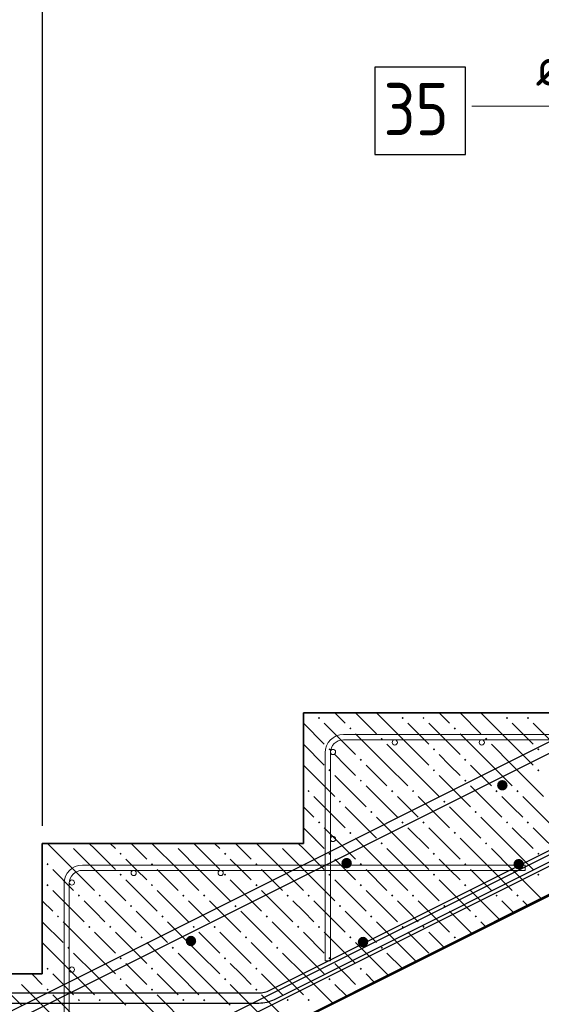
# Model space of a CAD drawing. Header units: millimetres. Extents: x 0 to 21000, y -5 to 14850.
# Tile 8 of 24: x 6333 to 7831, y 8484 to 11311. Entities that reach past the tile are written whole.
import ezdxf

# ---------------------------------------------------------------- set-up
doc = ezdxf.new("R2010")
doc.units = ezdxf.units.MM
doc.layers.add('ЖБ Лестница', color=7, linetype='Continuous', lineweight=25, true_color=0xe0e0ff)
for name, color, linetype, lineweight in [('Лестница', 7, 'Continuous', 25), ('Обрамление П-обр. равн.', 7, 'Continuous', 25), ('Обрамление проемов стержнями', 7, 'Continuous', 25), ('Позиционная метка линия выноска', 7, 'Continuous', 13), ('Размерная линия_ общее', 7, 'Continuous', 13), ('Фоновоя арматура Х1', 7, 'Continuous', 25)]:
    doc.layers.add(name, color=color, linetype=linetype, lineweight=lineweight)
doc.styles.add('ISOCPEUR', font='txt')

msp = doc.modelspace()

# ---------------------------------------------------------------- hatches: boundary and pattern name
at = {"layer": 'ЖБ Лестница', "linetype": 'Continuous', "lineweight": 18, "transparency": 33554687}
for points in [[(7189.7, 9305.9), (7192.9, 9309.2), (7196.2, 9305.9), (7192.9, 9302.7)], [(7429.7, 9305.9), (7432.9, 9309.2), (7436.2, 9305.9), (7432.9, 9302.7)], [(7489.7, 9305.9), (7492.9, 9309.2), (7496.2, 9305.9), (7492.9, 9302.7)], [(7729.7, 9305.9), (7732.9, 9309.2), (7736.2, 9305.9), (7732.9, 9302.7)], [(7789.7, 9305.9), (7792.9, 9309.2), (7796.2, 9305.9), (7792.9, 9302.7)], [(7279.7, 9275.9), (7282.9, 9279.2), (7286.2, 9275.9), (7282.9, 9272.7)], [(7579.7, 9275.9), (7582.9, 9279.2), (7586.2, 9275.9), (7582.9, 9272.7)], [(7369.7, 9245.9), (7372.9, 9249.2), (7376.2, 9245.9), (7372.9, 9242.7)], [(7669.7, 9245.9), (7672.9, 9249.2), (7676.2, 9245.9), (7672.9, 9242.7)], [(7219.7, 9215.9), (7222.9, 9219.2), (7226.2, 9215.9), (7222.9, 9212.7)], [(7519.7, 9215.9), (7522.9, 9219.2), (7526.2, 9215.9), (7522.9, 9212.7)], [(7819.7, 9215.9), (7822.9, 9219.2), (7826.2, 9215.9), (7822.9, 9212.7)], [(7309.7, 9185.9), (7312.9, 9189.2), (7316.2, 9185.9), (7312.9, 9182.7)], [(7609.7, 9185.9), (7612.9, 9189.2), (7616.2, 9185.9), (7612.9, 9182.7)], [(7219.7, 9155.9), (7222.9, 9159.2), (7226.2, 9155.9), (7222.9, 9152.7)], [(7519.7, 9155.9), (7522.9, 9159.2), (7526.2, 9155.9), (7522.9, 9152.7)], [(7819.7, 9155.9), (7822.9, 9159.2), (7826.2, 9155.9), (7822.9, 9152.7)], [(7309.7, 9125.9), (7312.9, 9129.2), (7316.2, 9125.9), (7312.9, 9122.7)], [(7609.7, 9125.9), (7612.9, 9129.2), (7616.2, 9125.9), (7612.9, 9122.7)], [(7159.7, 9095.9), (7162.9, 9099.2), (7166.2, 9095.9), (7162.9, 9092.7)], [(7399.7, 9095.9), (7402.9, 9099.2), (7406.2, 9095.9), (7402.9, 9092.7)], [(7459.7, 9095.9), (7462.9, 9099.2), (7466.2, 9095.9), (7462.9, 9092.7)], [(7699.7, 9095.9), (7702.9, 9099.2), (7706.2, 9095.9), (7702.9, 9092.7)], [(7759.7, 9095.9), (7762.9, 9099.2), (7766.2, 9095.9), (7762.9, 9092.7)], [(7249.7, 9065.9), (7252.9, 9069.2), (7256.2, 9065.9), (7252.9, 9062.7)], [(7549.7, 9065.9), (7552.9, 9069.2), (7556.2, 9065.9), (7552.9, 9062.7)], [(7339.7, 9035.9), (7342.9, 9039.2), (7346.2, 9035.9), (7342.9, 9032.7)], [(7639.7, 9035.9), (7642.9, 9039.2), (7646.2, 9035.9), (7642.9, 9032.7)], [(7189.7, 9005.9), (7192.9, 9009.2), (7196.2, 9005.9), (7192.9, 9002.7)], [(7429.7, 9005.9), (7432.9, 9009.2), (7436.2, 9005.9), (7432.9, 9002.7)], [(7489.7, 9005.9), (7492.9, 9009.2), (7496.2, 9005.9), (7492.9, 9002.7)], [(7729.7, 9005.9), (7732.9, 9009.2), (7736.2, 9005.9), (7732.9, 9002.7)], [(7789.7, 9005.9), (7792.9, 9009.2), (7796.2, 9005.9), (7792.9, 9002.7)], [(7279.7, 8975.9), (7282.9, 8979.2), (7286.2, 8975.9), (7282.9, 8972.7)], [(7579.7, 8975.9), (7582.9, 8979.2), (7586.2, 8975.9), (7582.9, 8972.7)], [(6469.7, 8945.9), (6476.2, 8945.9), (6472.9, 8942.7)], [(6769.7, 8945.9), (6776.2, 8945.9), (6772.9, 8942.7)], [(7069.7, 8945.9), (7076.2, 8945.9), (7072.9, 8942.7)], [(7369.7, 8945.9), (7372.9, 8949.2), (7376.2, 8945.9), (7372.9, 8942.7)], [(7669.7, 8945.9), (7672.9, 8949.2), (7676.2, 8945.9), (7672.9, 8942.7)], [(6619.7, 8915.9), (6622.9, 8919.2), (6626.2, 8915.9), (6622.9, 8912.7)], [(6919.7, 8915.9), (6922.9, 8919.2), (6926.2, 8915.9), (6922.9, 8912.7)], [(7219.7, 8915.9), (7222.9, 8919.2), (7226.2, 8915.9), (7222.9, 8912.7)], [(7519.7, 8915.9), (7522.9, 8919.2), (7526.2, 8915.9), (7522.9, 8912.7)], [(7819.7, 8915.9), (7822.9, 8919.2), (7826.2, 8915.9), (7822.9, 8912.7)], [(6409.7, 8885.9), (6412.9, 8889.2), (6416.2, 8885.9), (6412.9, 8882.7)], [(6709.7, 8885.9), (6712.9, 8889.2), (6716.2, 8885.9), (6712.9, 8882.7)], [(7009.7, 8885.9), (7012.9, 8889.2), (7016.2, 8885.9), (7012.9, 8882.7)], [(7309.7, 8885.9), (7312.9, 8889.2), (7316.2, 8885.9), (7312.9, 8882.7)], [(7609.7, 8885.9), (7612.9, 8889.2), (7616.2, 8885.9), (7612.9, 8882.7)], [(6619.7, 8855.9), (6622.9, 8859.2), (6626.2, 8855.9), (6622.9, 8852.7)], [(6919.7, 8855.9), (6922.9, 8859.2), (6926.2, 8855.9), (6922.9, 8852.7)], [(7219.7, 8855.9), (7222.9, 8859.2), (7226.2, 8855.9), (7222.9, 8852.7)], [(7519.7, 8855.9), (7522.9, 8859.2), (7526.2, 8855.9), (7522.9, 8852.7)], [(7819.7, 8855.9), (7822.9, 8859.2), (7826.2, 8855.9), (7822.9, 8852.7)], [(6409.7, 8825.9), (6412.9, 8829.2), (6416.2, 8825.9), (6412.9, 8822.7)], [(6709.7, 8825.9), (6712.9, 8829.2), (6716.2, 8825.9), (6712.9, 8822.7)], [(7009.7, 8825.9), (7012.9, 8829.2), (7016.2, 8825.9), (7012.9, 8822.7)], [(7309.7, 8825.9), (7312.9, 8829.2), (7316.2, 8825.9), (7312.9, 8822.7)], [(7609.7, 8825.9), (7612.9, 8829.2), (7616.2, 8825.9), (7612.9, 8822.7)], [(6499.7, 8795.9), (6502.9, 8799.2), (6506.2, 8795.9), (6502.9, 8792.7)], [(6559.7, 8795.9), (6562.9, 8799.2), (6566.2, 8795.9), (6562.9, 8792.7)], [(6799.7, 8795.9), (6802.9, 8799.2), (6806.2, 8795.9), (6802.9, 8792.7)], [(6859.7, 8795.9), (6862.9, 8799.2), (6866.2, 8795.9), (6862.9, 8792.7)], [(7099.7, 8795.9), (7102.9, 8799.2), (7106.2, 8795.9), (7102.9, 8792.7)], [(7159.7, 8795.9), (7162.9, 8799.2), (7166.2, 8795.9), (7162.9, 8792.7)], [(7399.7, 8795.9), (7402.9, 8799.2), (7406.2, 8795.9), (7402.9, 8792.7)], [(7459.7, 8795.9), (7462.9, 8799.2), (7466.2, 8795.9), (7462.9, 8792.7)], [(7699.7, 8795.9), (7702.9, 8799.2), (7706.2, 8795.9), (7702.9, 8792.7)], [(7759.7, 8795.9), (7762.9, 8799.2), (7766.2, 8795.9), (7762.9, 8792.7)], [(6649.7, 8765.9), (6652.9, 8769.2), (6656.2, 8765.9), (6652.9, 8762.7)], [(6949.7, 8765.9), (6952.9, 8769.2), (6956.2, 8765.9), (6952.9, 8762.7)], [(7249.7, 8765.9), (7252.9, 8769.2), (7256.2, 8765.9), (7252.9, 8762.7)], [(7549.7, 8765.9), (7552.9, 8769.2), (7556.2, 8765.9), (7552.9, 8762.7)], [(6439.7, 8735.9), (6442.9, 8739.2), (6446.2, 8735.9), (6442.9, 8732.7)], [(6739.7, 8735.9), (6742.9, 8739.2), (6746.2, 8735.9), (6742.9, 8732.7)], [(7039.7, 8735.9), (7042.9, 8739.2), (7046.2, 8735.9), (7042.9, 8732.7)], [(7339.7, 8735.9), (7342.9, 8739.2), (7346.2, 8735.9), (7342.9, 8732.7)], [(7639.7, 8735.9), (7642.9, 8739.2), (7646.2, 8735.9), (7642.9, 8732.7)], [(6529.7, 8705.9), (6532.9, 8709.2), (6536.2, 8705.9), (6532.9, 8702.7)], [(6589.7, 8705.9), (6592.9, 8709.2), (6596.2, 8705.9), (6592.9, 8702.7)], [(6829.7, 8705.9), (6832.9, 8709.2), (6836.2, 8705.9), (6832.9, 8702.7)], [(6889.7, 8705.9), (6892.9, 8709.2), (6896.2, 8705.9), (6892.9, 8702.7)], [(7129.7, 8705.9), (7132.9, 8709.2), (7136.2, 8705.9), (7132.9, 8702.7)], [(7189.7, 8705.9), (7192.9, 8709.2), (7196.2, 8705.9), (7192.9, 8702.7)], [(7429.7, 8705.9), (7432.9, 8709.2), (7436.2, 8705.9), (7432.9, 8702.7)], [(7489.7, 8705.9), (7492.9, 8709.2), (7496.2, 8705.9), (7492.9, 8702.7)], [(6679.7, 8675.9), (6682.9, 8679.2), (6686.2, 8675.9), (6682.9, 8672.7)], [(6979.7, 8675.9), (6982.9, 8679.2), (6986.2, 8675.9), (6982.9, 8672.7)], [(7279.7, 8675.9), (7282.9, 8679.2), (7286.2, 8675.9), (7282.9, 8672.7)], [(7579.7, 8675.9), (7582.9, 8679.2), (7586.2, 8675.9), (7582.9, 8672.7)], [(6469.7, 8645.9), (6472.9, 8649.2), (6476.2, 8645.9), (6472.9, 8642.7)], [(6769.7, 8645.9), (6772.9, 8649.2), (6776.2, 8645.9), (6772.9, 8642.7)], [(7069.7, 8645.9), (7072.9, 8649.2), (7076.2, 8645.9), (7072.9, 8642.7)], [(7369.7, 8645.9), (7372.9, 8649.2), (7376.2, 8645.9), (7372.9, 8642.7)], [(6619.7, 8615.9), (6622.9, 8619.2), (6626.2, 8615.9), (6622.9, 8612.7)], [(6919.7, 8615.9), (6922.9, 8619.2), (6926.2, 8615.9), (6922.9, 8612.7)], [(7219.7, 8615.9), (7222.9, 8619.2), (7226.2, 8615.9), (7222.9, 8612.7)], [(6409.7, 8585.9), (6412.9, 8589.2), (6416.2, 8585.9), (6412.9, 8582.7)], [(6709.7, 8585.9), (6712.9, 8589.2), (6716.2, 8585.9), (6712.9, 8582.7)], [(7009.7, 8585.9), (7012.9, 8589.2), (7016.2, 8585.9), (7012.9, 8582.7)], [(7309.7, 8585.9), (7312.9, 8589.2), (7316.2, 8585.9), (7312.9, 8582.7)], [(6619.7, 8555.9), (6622.9, 8559.2), (6626.2, 8555.9), (6622.9, 8552.7)], [(6919.7, 8555.9), (6922.9, 8559.2), (6926.2, 8555.9), (6922.9, 8552.7)], [(7219.7, 8555.9), (7222.9, 8559.2), (7226.2, 8555.9), (7222.9, 8552.7)], [(6409.7, 8525.9), (6412.9, 8529.2), (6416.2, 8525.9), (6412.9, 8522.7)], [(6709.7, 8525.9), (6712.9, 8529.2), (6716.2, 8525.9), (6712.9, 8522.7)], [(7009.7, 8525.9), (7012.9, 8529.2), (7016.2, 8525.9), (7012.9, 8522.7)], [(7311.4, 8527.7), (7312.9, 8529.2), (7313.4, 8528.7)], [(6499.7, 8495.9), (6502.9, 8499.2), (6506.2, 8495.9), (6502.9, 8492.7)], [(6559.7, 8495.9), (6562.9, 8499.2), (6566.2, 8495.9), (6562.9, 8492.7)], [(6799.7, 8495.9), (6802.9, 8499.2), (6806.2, 8495.9), (6802.9, 8492.7)], [(6859.7, 8495.9), (6862.9, 8499.2), (6866.2, 8495.9), (6862.9, 8492.7)], [(7099.7, 8495.9), (7102.9, 8499.2), (7106.2, 8495.9), (7102.9, 8492.7)], [(7159.7, 8495.9), (7162.9, 8499.2), (7166.2, 8495.9), (7162.9, 8492.7)]]:
    msp.add_hatch(color=7, dxfattribs=at).paths.add_polyline_path(points, flags=16)
at = {"layer": 'Фоновоя арматура Х1', "linetype": 'Continuous', "lineweight": 35, "transparency": 33554687}
for points in [[(7734.4, 9112.7), (7733.3, 9118.5), (7730, 9123.3), (7725.1, 9126.6), (7719.4, 9127.7), (7713.7, 9126.6), (7708.8, 9123.3), (7705.6, 9118.5), (7704.4, 9112.7), (7705.6, 9107), (7708.8, 9102.1), (7713.7, 9098.9), (7719.4, 9097.7), (7725.1, 9098.9), (7730, 9102.1), (7733.3, 9107)], [(7287.2, 8889.1), (7286.1, 8894.9), (7282.8, 8899.7), (7277.9, 8903), (7272.2, 8904.1), (7266.5, 8903), (7261.6, 8899.7), (7258.3, 8894.9), (7257.2, 8889.1), (7258.3, 8883.4), (7261.6, 8878.5), (7266.5, 8875.3), (7272.2, 8874.1), (7277.9, 8875.3), (7282.8, 8878.5), (7286.1, 8883.4)], [(7781.4, 8886.2), (7780.3, 8892), (7777, 8896.9), (7772.2, 8900.1), (7766.4, 8901.2), (7760.7, 8900.1), (7755.8, 8896.9), (7752.6, 8892), (7751.4, 8886.2), (7752.6, 8880.5), (7755.8, 8875.6), (7760.7, 8872.4), (7766.4, 8871.2), (7772.2, 8872.4), (7777, 8875.6), (7780.3, 8880.5)], [(6840, 8665.5), (6838.8, 8671.3), (6835.6, 8676.1), (6830.7, 8679.4), (6825, 8680.5), (6819.2, 8679.4), (6814.4, 8676.1), (6811.1, 8671.3), (6810, 8665.5), (6811.1, 8659.8), (6814.4, 8654.9), (6819.2, 8651.7), (6825, 8650.5), (6830.7, 8651.7), (6835.6, 8654.9), (6838.8, 8659.8)], [(7334.2, 8662.6), (7333.1, 8668.4), (7329.8, 8673.2), (7324.9, 8676.5), (7319.2, 8677.6), (7313.5, 8676.5), (7308.6, 8673.2), (7305.4, 8668.4), (7304.2, 8662.6), (7305.4, 8656.9), (7308.6, 8652), (7313.5, 8648.8), (7319.2, 8647.6), (7324.9, 8648.8), (7329.8, 8652), (7333.1, 8656.9)]]:
    msp.add_hatch(color=7, dxfattribs=at).paths.add_polyline_path(points)

# ---------------------------------------------------------------- linework, layer by layer
at = {"color": 7, "linetype": 'Continuous', "lineweight": 25, "transparency": 33554687}
for points in [[(15422.4, 12988.6), (5792.7, 8173.8), (5787.6, 8171.5), (5782.2, 8169.4), (5776.7, 8167.6), (5771.2, 8166.1), (5765.6, 8165), (5759.9, 8164.1), (5754.1, 8163.6), (5748.5, 8163.3), (4515.8, 8163.3), (4515.8, 8193.3), (5747.9, 8193.3), (5752.1, 8193.5), (5756.2, 8193.9), (5760.3, 8194.5), (5764.3, 8195.3), (5768.2, 8196.4), (5772.2, 8197.7), (5776, 8199.1), (5779.8, 8200.9), (15409.5, 13015.7)], [(2085.4, 8175.9), (6362.5, 8175.9), (6366.7, 8176.1), (6370.8, 8176.5), (6374.9, 8177.1), (6378.9, 8178), (6382.8, 8179), (6386.8, 8180.3), (6390.6, 8181.8), (6394.4, 8183.5), (16023.5, 12998)], [(16036.4, 12970.9), (6407.3, 8156.4), (6402.2, 8154.1), (6396.8, 8152), (6391.3, 8150.2), (6385.8, 8148.7), (6380.2, 8147.6), (6374.5, 8146.7), (6368.7, 8146.2), (6363.1, 8145.9), (2085.4, 8145.9), (2085.4, 8175.9)], [(7353.2, 10924.6), (7613.2, 10924.6), (7613.2, 11174.6), (7353.2, 11174.6), (7353.2, 10924.6)]]:
    msp.add_lwpolyline(points, dxfattribs=at)
at = {"layer": 'ЖБ Лестница', "color": 7, "linetype": 'Continuous', "lineweight": 35, "transparency": 33554687}
for p, q in [((6397.9, 8070.9), (15397.9, 12570.9)), ((7147.9, 9320.9), (7147.9, 8945.9)), ((7897.9, 9320.9), (7147.9, 9320.9)), ((6397.9, 8945.9), (6397.9, 8570.9)), ((7147.9, 8945.9), (6397.9, 8945.9)), ((6397.9, 8570.9), (2022.9, 8570.9))]:
    msp.add_line(p, q, dxfattribs=at)
at = {"layer": 'ЖБ Лестница', "color": 9, "linetype": 'Continuous', "lineweight": 18, "true_color": 0xc7c7c7, "transparency": 33554687}
for p, q in [((7177.9, 9320.9), (7177.9, 9320.9)), ((7237.9, 9320.9), (7267.9, 9290.9)), ((7297.9, 9320.9), (7357.9, 9260.9)), ((7447.9, 9230.9), (7357.9, 9320.9)), ((7417.9, 9320.9), (7417.9, 9320.9)), ((7477.9, 9320.9), (7477.9, 9320.9)), ((7537.9, 9320.9), (7567.9, 9290.9)), ((7597.9, 9320.9), (7657.9, 9260.9)), ((7747.9, 9230.9), (7657.9, 9320.9)), ((7717.9, 9320.9), (7717.9, 9320.9)), ((7777.9, 9320.9), (7777.9, 9320.9)), ((7147.9, 9290.9), (7207.9, 9230.9)), ((7207.9, 9290.9), (7297.9, 9200.9)), ((7447.9, 9290.9), (7507.9, 9230.9)), ((7507.9, 9290.9), (7597.9, 9200.9)), ((7747.9, 9290.9), (7807.9, 9230.9)), ((7807.9, 9290.9), (7897.9, 9200.9)), ((7387.9, 9170.9), (7297.9, 9260.9)), ((7687.9, 9170.9), (7597.9, 9260.9)), ((7147.9, 9230.9), (7147.9, 9230.9)), ((7147.9, 9230.9), (7207.9, 9170.9)), ((7387.9, 9230.9), (7447.9, 9170.9)), ((7447.9, 9230.9), (7507.9, 9170.9)), ((7687.9, 9230.9), (7747.9, 9170.9)), ((7747.9, 9230.9), (7807.9, 9170.9)), ((7267.9, 9170.9), (7237.9, 9200.9)), ((7567.9, 9170.9), (7537.9, 9200.9)), ((7147.9, 9170.9), (7237.9, 9080.9)), ((7147.9, 9170.9), (7147.9, 9170.9)), ((7297.9, 9140.9), (7267.9, 9170.9)), ((7327.9, 9170.9), (7387.9, 9110.9)), ((7387.9, 9170.9), (7447.9, 9110.9)), ((7447.9, 9170.9), (7537.9, 9080.9)), ((7597.9, 9140.9), (7567.9, 9170.9)), ((7627.9, 9170.9), (7687.9, 9110.9)), ((7687.9, 9170.9), (7747.9, 9110.9)), ((7747.9, 9170.9), (7837.9, 9080.9)), ((7237.9, 9140.9), (7327.9, 9050.9)), ((7537.9, 9140.9), (7627.9, 9050.9)), ((7147.9, 9110.9), (7147.9, 9110.9)), ((7327.9, 9110.9), (7417.9, 9020.9)), ((7627.9, 9110.9), (7717.9, 9020.9)), ((7177.9, 9080.9), (7267.9, 8990.9)), ((7447.9, 9050.9), (7417.9, 9080.9)), ((7477.9, 9080.9), (7567.9, 8990.9)), ((7747.9, 9050.9), (7717.9, 9080.9)), ((7777.9, 9080.9), (7867.9, 8990.9)), ((7177.9, 9020.9), (7147.9, 9050.9)), ((7147.9, 9050.9), (7147.9, 9050.9)), ((7267.9, 9050.9), (7357.9, 8960.9)), ((7477.9, 9020.9), (7447.9, 9050.9)), ((7567.9, 9050.9), (7657.9, 8960.9)), ((7777.9, 9020.9), (7747.9, 9050.9)), ((7447.9, 8930.9), (7357.9, 9020.9)), ((7747.9, 8930.9), (7657.9, 9020.9)), ((7147.9, 8990.9), (7207.9, 8930.9)), ((7207.9, 8990.9), (7297.9, 8900.9)), ((7447.9, 8990.9), (7507.9, 8930.9)), ((7507.9, 8990.9), (7597.9, 8900.9)), ((7747.9, 8990.9), (7807.9, 8930.9)), ((7807.9, 8990.9), (7897.9, 8900.9)), ((6487.9, 8870.9), (6412.9, 8945.9)), ((6547.9, 8930.9), (6532.9, 8945.9)), ((6592.9, 8945.9), (6607.9, 8930.9)), ((6652.9, 8945.9), (6697.9, 8900.9)), ((6787.9, 8870.9), (6712.9, 8945.9)), ((6847.9, 8930.9), (6832.9, 8945.9)), ((6892.9, 8945.9), (6907.9, 8930.9)), ((6952.9, 8945.9), (6997.9, 8900.9)), ((7087.9, 8870.9), (7012.9, 8945.9)), ((7147.9, 8930.9), (7132.9, 8945.9)), ((7387.9, 8870.9), (7297.9, 8960.9)), ((7687.9, 8870.9), (7597.9, 8960.9)), ((6487.9, 8930.9), (6547.9, 8870.9)), ((6547.9, 8930.9), (6607.9, 8870.9)), ((6787.9, 8930.9), (6847.9, 8870.9)), ((6847.9, 8930.9), (6907.9, 8870.9)), ((7087.9, 8930.9), (7147.9, 8870.9)), ((7147.9, 8930.9), (7207.9, 8870.9)), ((7387.9, 8930.9), (7447.9, 8870.9)), ((7447.9, 8930.9), (7507.9, 8870.9)), ((7687.9, 8930.9), (7747.9, 8870.9)), ((7747.9, 8930.9), (7807.9, 8870.9)), ((6397.9, 8900.9), (6397.9, 8900.9)), ((6667.9, 8870.9), (6637.9, 8900.9)), ((6967.9, 8870.9), (6937.9, 8900.9)), ((7267.9, 8870.9), (7237.9, 8900.9)), ((7567.9, 8870.9), (7537.9, 8900.9)), ((6427.9, 8870.9), (6487.9, 8810.9)), ((6487.9, 8870.9), (6547.9, 8810.9)), ((6547.9, 8870.9), (6637.9, 8780.9)), ((6697.9, 8840.9), (6667.9, 8870.9)), ((6727.9, 8870.9), (6787.9, 8810.9)), ((6787.9, 8870.9), (6847.9, 8810.9)), ((6847.9, 8870.9), (6937.9, 8780.9)), ((6997.9, 8840.9), (6967.9, 8870.9)), ((7027.9, 8870.9), (7087.9, 8810.9)), ((7087.9, 8870.9), (7147.9, 8810.9)), ((7147.9, 8870.9), (7237.9, 8780.9)), ((7297.9, 8840.9), (7267.9, 8870.9)), ((7327.9, 8870.9), (7387.9, 8810.9)), ((7387.9, 8870.9), (7447.9, 8810.9)), ((7447.9, 8870.9), (7537.9, 8780.9)), ((7597.9, 8840.9), (7567.9, 8870.9)), ((7627.9, 8870.9), (7687.9, 8810.9)), ((7687.9, 8870.9), (7747.9, 8810.9)), ((7747.9, 8870.9), (7831.3, 8787.6)), ((6397.9, 8840.9), (6397.9, 8840.9)), ((6637.9, 8840.9), (6727.9, 8750.9)), ((6937.9, 8840.9), (7027.9, 8750.9)), ((7237.9, 8840.9), (7327.9, 8750.9)), ((7537.9, 8840.9), (7627.9, 8750.9)), ((6427.9, 8810.9), (6517.9, 8720.9)), ((6727.9, 8810.9), (6817.9, 8720.9)), ((7027.9, 8810.9), (7117.9, 8720.9)), ((7327.9, 8810.9), (7417.9, 8720.9)), ((7627.9, 8810.9), (7711.3, 8727.6)), ((6397.9, 8780.9), (6427.9, 8750.9)), ((6547.9, 8750.9), (6517.9, 8780.9)), ((6577.9, 8780.9), (6667.9, 8690.9)), ((6847.9, 8750.9), (6817.9, 8780.9)), ((6877.9, 8780.9), (6967.9, 8690.9)), ((7147.9, 8750.9), (7117.9, 8780.9)), ((7177.9, 8780.9), (7267.9, 8690.9)), ((7447.9, 8750.9), (7417.9, 8780.9)), ((7477.9, 8780.9), (7567.9, 8690.9)), ((7747.9, 8750.9), (7717.9, 8780.9)), ((7777.9, 8780.9), (7791.3, 8767.6)), ((6577.9, 8720.9), (6547.9, 8750.9)), ((6667.9, 8750.9), (6757.9, 8660.9)), ((6877.9, 8720.9), (6847.9, 8750.9)), ((6967.9, 8750.9), (7057.9, 8660.9)), ((7177.9, 8720.9), (7147.9, 8750.9)), ((7267.9, 8750.9), (7357.9, 8660.9)), ((7477.9, 8720.9), (7447.9, 8750.9)), ((7567.9, 8750.9), (7631.3, 8687.6)), ((7751.3, 8747.6), (7747.9, 8750.9)), ((6397.9, 8720.9), (6457.9, 8660.9)), ((6547.9, 8630.9), (6457.9, 8720.9)), ((6847.9, 8630.9), (6757.9, 8720.9)), ((7147.9, 8630.9), (7057.9, 8720.9)), ((7447.9, 8630.9), (7357.9, 8720.9)), ((7671.3, 8707.6), (7657.9, 8720.9)), ((6547.9, 8690.9), (6607.9, 8630.9)), ((6607.9, 8690.9), (6697.9, 8600.9)), ((6847.9, 8690.9), (6907.9, 8630.9)), ((6907.9, 8690.9), (6997.9, 8600.9)), ((7147.9, 8690.9), (7207.9, 8630.9)), ((7207.9, 8690.9), (7297.9, 8600.9)), ((7447.9, 8690.9), (7507.9, 8630.9)), ((7507.9, 8690.9), (7551.3, 8647.6)), ((6487.9, 8570.9), (6397.9, 8660.9)), ((6787.9, 8570.9), (6697.9, 8660.9)), ((7087.9, 8570.9), (6997.9, 8660.9)), ((7387.9, 8570.9), (7297.9, 8660.9)), ((6487.9, 8630.9), (6547.9, 8570.9)), ((6547.9, 8630.9), (6607.9, 8570.9)), ((6787.9, 8630.9), (6847.9, 8570.9)), ((6847.9, 8630.9), (6907.9, 8570.9)), ((7087.9, 8630.9), (7147.9, 8570.9)), ((7147.9, 8630.9), (7207.9, 8570.9)), ((7387.9, 8630.9), (7431.3, 8587.6)), ((7447.9, 8630.9), (7471.3, 8607.6)), ((6397.9, 8600.9), (6397.9, 8600.9)), ((6667.9, 8570.9), (6637.9, 8600.9)), ((6967.9, 8570.9), (6937.9, 8600.9)), ((7267.9, 8570.9), (7237.9, 8600.9)), ((6247.9, 8570.9), (6337.9, 8480.9)), ((6367.9, 8570.9), (6367.9, 8570.9)), ((6397.9, 8540.9), (6367.9, 8570.9)), ((6427.9, 8570.9), (6487.9, 8510.9)), ((6487.9, 8570.9), (6547.9, 8510.9)), ((6547.9, 8570.9), (6637.9, 8480.9)), ((6697.9, 8540.9), (6667.9, 8570.9)), ((6727.9, 8570.9), (6787.9, 8510.9)), ((6787.9, 8570.9), (6847.9, 8510.9)), ((6847.9, 8570.9), (6937.9, 8480.9)), ((6997.9, 8540.9), (6967.9, 8570.9)), ((7027.9, 8570.9), (7087.9, 8510.9)), ((7087.9, 8570.9), (7147.9, 8510.9)), ((7147.9, 8570.9), (7231.3, 8487.6)), ((7297.9, 8540.9), (7267.9, 8570.9)), ((7327.9, 8570.9), (7351.3, 8547.6)), ((7387.9, 8570.9), (7391.3, 8567.6)), ((6337.9, 8540.9), (6427.9, 8450.9)), ((6637.9, 8540.9), (6727.9, 8450.9)), ((6937.9, 8540.9), (7027.9, 8450.9)), ((7237.9, 8540.9), (7271.3, 8507.6)), ((6427.9, 8510.9), (6517.9, 8420.9)), ((6727.9, 8510.9), (6817.9, 8420.9)), ((7027.9, 8510.9), (7111.3, 8427.6))]:
    msp.add_line(p, q, dxfattribs=at)
at = {"layer": 'Лестница', "color": 7, "linetype": 'Continuous', "lineweight": 25, "transparency": 33554687}
for p, q in [((6404.1, 8070.9), (15404.2, 12570.9)), ((7147.9, 9320.9), (7147.9, 8945.9)), ((7897.9, 9320.9), (7147.9, 9320.9)), ((6397.9, 8945.9), (6397.9, 8570.9)), ((7147.9, 8945.9), (6397.9, 8945.9)), ((6397.9, 8570.9), (2022.9, 8570.9))]:
    msp.add_line(p, q, dxfattribs=at)
at = {"layer": 'Обрамление П-обр. равн.', "color": 38, "linetype": 'Continuous', "lineweight": 25, "true_color": 0x5f1e0f, "transparency": 33554687}
msp.add_lwpolyline([(2077.3, 8516.5), (7019.4, 8516.5), (7023.6, 8516.7), (7027.7, 8517.1), (7031.8, 8517.7), (7035.8, 8518.5), (7039.8, 8519.6), (7043.7, 8520.9), (7047.5, 8522.4), (7051.4, 8524.1), (8149, 9072.9), (8162.4, 9046), (7064.2, 8497), (7059.1, 8494.7), (7053.7, 8492.6), (7048.2, 8490.8), (7042.7, 8489.3), (7037.1, 8488.2), (7031.4, 8487.3), (7025.7, 8486.8), (7020, 8486.5), (2077.3, 8486.5), (2077.3, 8516.5)], dxfattribs=at)
at = {"layer": 'Обрамление проемов стержнями', "color": 7, "linetype": 'Continuous', "lineweight": 13, "transparency": 33554687}
for p, q in [((7262.9, 9258.4), (8535.4, 9258.4)), ((7262.9, 9243.4), (8535.4, 9243.4)), ((7210.4, 9205.9), (7210.4, 8608.4)), ((7225.4, 9205.9), (7225.4, 8608.4)), ((6512.9, 8883.4), (7785.4, 8883.4)), ((7785.4, 8868.4), (7785.4, 8883.4)), ((6512.9, 8868.4), (7785.4, 8868.4)), ((6460.4, 8830.9), (6460.4, 8295.9)), ((6475.4, 8830.9), (6475.4, 8295.9)), ((7225.4, 8608.4), (7210.4, 8608.4))]:
    msp.add_line(p, q, dxfattribs=at)
at = {"layer": 'Обрамление проемов стержнями', "color": 7, "linetype": 'Continuous', "lineweight": 18, "transparency": 33554687}
for centre in [(7410.4, 9235.9), (7660.4, 9235.9), (7232.9, 9208.4), (7232.9, 8958.4), (6660.4, 8860.9), (6910.4, 8860.9), (6482.9, 8833.4), (6482.9, 8583.4)]:
    msp.add_circle(centre, 7.5, dxfattribs=at)
at = {"layer": 'Обрамление проемов стержнями', "color": 7, "linetype": 'Continuous', "lineweight": 13, "transparency": 33554687}
for centre, radius in [((7262.9, 9205.9), 52.5), ((7262.9, 9205.9), 37.5), ((6512.9, 8830.9), 52.5), ((6512.9, 8830.9), 37.5)]:
    msp.add_arc(centre, radius, 90, 180, dxfattribs=at)
at = {"layer": 'Позиционная метка линия выноска', "color": 7, "linetype": 'Continuous', "lineweight": 13, "transparency": 33554687}
msp.add_lwpolyline([(7631.7, 11062.9), (10456.7, 11062.9), (10456.7, 10513.7)], dxfattribs=at)
at = {"layer": 'Размерная линия_ общее', "color": 253, "linetype": 'Continuous', "lineweight": -3, "true_color": 0xa0a0a0, "transparency": 33554687}
msp.add_line((6397.9, 13850), (6397.9, 8995.9), dxfattribs=at)

# ---------------------------------------------------------------- texts
at = {"color": 7, "linetype": 'Continuous', "lineweight": 13, "transparency": 33554687, "attachment_point": 7, "style": 'ISOCPEUR'}
for s, insert, char_height, width in [('\\W0.94;ø12 L=6135mm ', (7815.1, 11121.5), 110, 1052.191), ('\\W0.87;35', (7378.2, 10979.6), 150, 275.41)]:
    msp.add_mtext(s, dxfattribs=dict(at, insert=insert, char_height=char_height, width=width))

doc.saveas('drawing.dxf')
